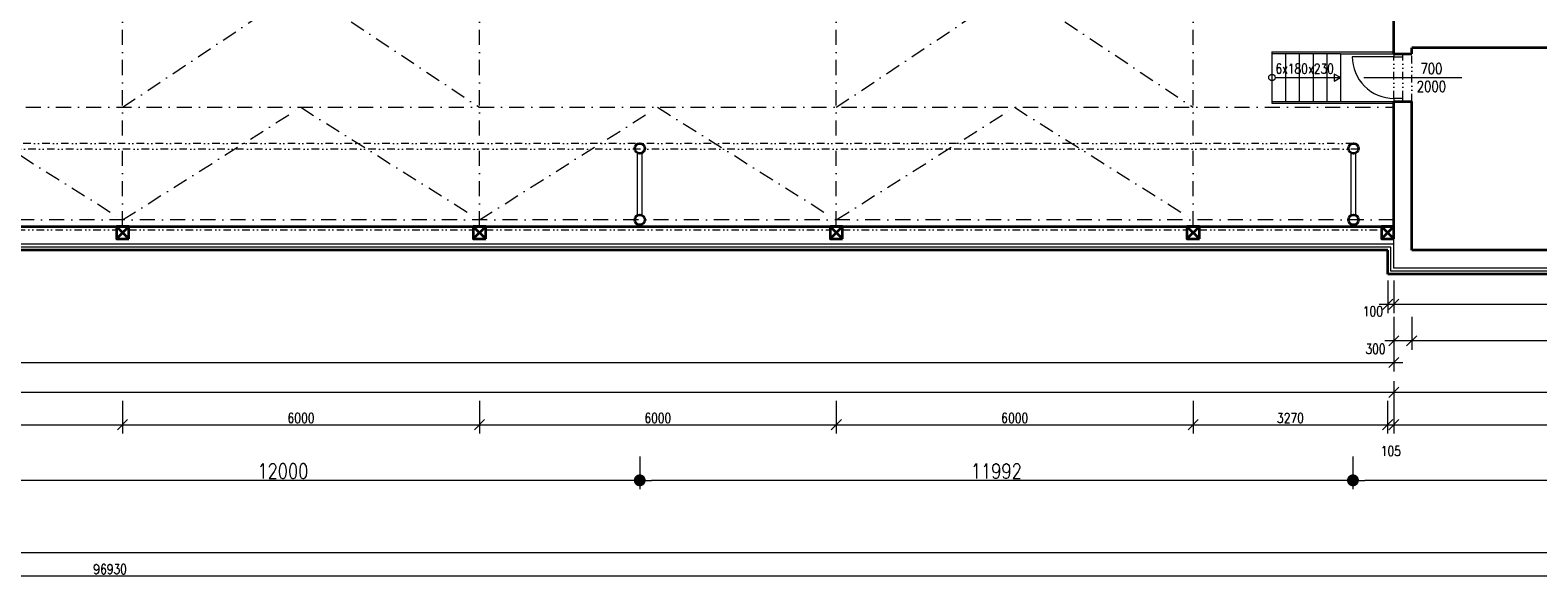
# Model space of a CAD drawing. Header units: millimetres. Extents: x -485339 to 286898, y -1189934 to 1602269.
# Tile 19 of 230: x -229292 to -203942, y -1065795 to -1056483. Entities that reach past the tile are written whole.
import ezdxf

# ---------------------------------------------------------------- set-up
doc = ezdxf.new("R2010")
doc.units = ezdxf.units.MM
doc.header["$LTSCALE"] = 10
doc.linetypes.add('DASHDOT', pattern=[25.4, 12.7, -6.35, 0, -6.35])
doc.linetypes.add('DĚLICÍ2', pattern=[15.875, 6.35, -3.175, 0, -3.175, 0, -3.175])
doc.layers.get('Defpoints').update_dxf_attribs({"lineweight": 0})
for name, color, linetype, lineweight in [('N_kóty', 10, 'Continuous', 18), ('N_čáry_obrys', 10, 'Continuous', 35), ('N_čáry_obv.plášt', 212, 'Continuous', 18), ('St__otvory_dveře', 40, 'Continuous', 18), ('St_kóty', 132, 'Continuous', 18), ('St_popis', 250, 'Continuous', 18), ('St_popis_otvory', 40, 'Continuous', 18), ('St_sloupy_konstrukce haly', 5, 'Continuous', 35), ('St_sloupy_opláštění_půdorys', 25, 'Continuous', 35), ('St_čáry_nad', 250, 'DĚLICÍ2', 18), ('St_čáry_obrys', 5, 'Continuous', 35), ('St_čáry_osy', 250, 'DASHDOT', 18), ('St_čáry_plné', 250, 'Continuous', 18)]:
    doc.layers.add(name, color=color, linetype=linetype, lineweight=lineweight)
doc.styles.get("Standard").update_dxf_attribs({"font": 'simplex.shx', "width": 0.8})
doc.linetypes.add('IZOLACE', pattern='A,0.0001,-0.1,[134,ltypeshp.shx,S=0.1,R=0,X=-0.1,Y=0],-0.2,[134,ltypeshp.shx,S=0.1,R=180,X=0.1,Y=0],-0.1', length=0.4001)
doc.dimstyles.new('stavebníM100', dxfattribs={"dimtxt": 165, "dimasz": 170, "dimexe": 150, "dimexo": 100, "dimgap": 30, "dimtad": 1, "dimdec": 0, "dimtxsty": 'Standard', "dimblk": 'OBLIQUE', "dimcen": -2.5, "dimdle": 150, "dimclrd": 256, "dimclre": 256, "dimclrt": 256, "dimadec": 4, "dimazin": 0, "dimtfac": 1, "dimtdec": 0, "dimtmove": 2, "dimatfit": 3, "dimldrblk": 'OBLIQUE', "dimfxl": 400, "dimfxlon": 1, "dimlwd": -1, "dimlwe": -1, "dimarcsym": 0})
doc.dimstyles.new('stavebníM100_modul', dxfattribs={"dimtxt": 250, "dimasz": 200, "dimexe": 150, "dimexo": 100, "dimgap": 30, "dimtad": 1, "dimdec": 0, "dimtxsty": 'Standard', "dimblk": 'DOT', "dimcen": -2.5, "dimdle": 150, "dimclrd": 256, "dimclre": 256, "dimclrt": 256, "dimadec": 4, "dimazin": 0, "dimtfac": 1, "dimtdec": 0, "dimtmove": 2, "dimatfit": 3, "dimldrblk": 'OBLIQUE', "dimfxl": 400, "dimfxlon": 1, "dimlwd": -1, "dimlwe": -1, "dimarcsym": 0})

# ---------------------------------------------------------------- blocks, each defined once
blk = doc.blocks.new('G$C08AFE675')
at = {"layer": 'St_sloupy_konstrukce haly', "color": 250, "lineweight": 18, "ltscale": 2}
for points in [[(-525, 40), (525, 40)], [(-525, -40), (525, -40)]]:
    blk.add_lwpolyline(points, dxfattribs=at)
at = {"layer": 'St_sloupy_konstrukce haly', "ltscale": 2}
for centre in [(-600, 0), (600, 0)]:
    blk.add_circle(centre, 85, dxfattribs=at)
blk = doc.blocks.new('G$C93A3BA26')
at = {"layer": 'St__otvory_dveře', "ltscale": 2}
for points in [[(0, -50), (50, -50), (50, 100), (0, 100)], [(750, -49), (800, -49), (800, 101), (750, 101)]]:
    blk.add_lwpolyline(points, close=True, dxfattribs=at)
at = {"layer": 'St__otvory_dveře', "linetype": 'DĚLICÍ2', "ltscale": 2}
for points in [[(750, 101), (50, 100)], [(750, -49), (50, -50)]]:
    blk.add_lwpolyline(points, dxfattribs=at)
at = {"layer": 'St__otvory_dveře', "ltscale": 2}
blk.add_lwpolyline([(50, -50), (50, -750)], dxfattribs=at)
blk.add_arc((50, -50), 700, 270, 0, dxfattribs=at)
blk = doc.blocks.new('G$C0F2906C7')
at = {"layer": 'St_sloupy_opláštění_půdorys', "ltscale": 2}
blk.add_lwpolyline([(-105, -105), (105, -105), (105, 105), (-105, 105)], close=True, dxfattribs=at)
for points in [[(-105, 105), (105, -105)], [(105, 105), (-105, -105)]]:
    blk.add_lwpolyline(points, dxfattribs=at)
blk = doc.blocks.new('*U6988')
at = {"layer": 'St_čáry_osy', "ltscale": 2}
blk.add_lwpolyline([(-3000, -1945), (-4, -55), (3000, -1945)], dxfattribs=at)
blk = doc.blocks.new('*U6987')
at = {"layer": 'St_čáry_osy', "ltscale": 2}
for p in [(36000, 0), (42000, 0), (48000, 0), (54000, 0)]:
    blk.add_blockref('*U6988', p, dxfattribs=at)
blk = doc.blocks.new('*U6990')
at = {"layer": 'St_čáry_osy', "ltscale": 2}
blk.add_lwpolyline([(-3000, -1000), (-4, 1000), (3000, -1000)], dxfattribs=at)
blk = doc.blocks.new('*U6989')
at = {"layer": 'St_čáry_osy', "ltscale": 2}
blk.add_blockref('*U6990', (36000, 0), dxfattribs=at)
blk = doc.blocks.new('_OBLIQUE')
at = {"color": 0, "linetype": 'ByBlock'}
blk.add_line((-0.5, -0.5), (0.5, 0.5), dxfattribs=at)
blk = doc.blocks.new('*D6996')
at = {"layer": 'Defpoints', "color": 0}
for p in [(-276113, -1061874), (-206363, -1062274), (-206363, -1062563)]:
    blk.add_point(p, dxfattribs=at)
at = {"layer": 'St_kóty'}
for p, q in [((-276113, -1062163), (-276113, -1062713)), ((-206363, -1062374), (-206363, -1062713)), ((-276263, -1062563), (-206213, -1062563))]:
    blk.add_line(p, q, dxfattribs=at)
at = {"layer": 'St_kóty', "linetype": 'ByBlock', "xscale": 170, "yscale": 170, "zscale": 170, "rotation": 180}
blk.add_blockref('_OBLIQUE', (-276113, -1062563), dxfattribs=at)
at = {"layer": 'St_kóty', "linetype": 'ByBlock', "xscale": 170, "yscale": 170, "zscale": 170}
blk.add_blockref('_OBLIQUE', (-206363, -1062563), dxfattribs=at)
at = {"layer": 'St_kóty', "insert": (-241238, -1062450), "char_height": 165, "attachment_point": 5}
blk.add_mtext('69750', dxfattribs=at)
blk = doc.blocks.new('*D6997')
at = {"layer": 'Defpoints', "color": 0}
for p in [(-206363, -1062274), (-195583, -1062274), (-195583, -1062563)]:
    blk.add_point(p, dxfattribs=at)
at = {"layer": 'St_kóty'}
for p, q in [((-206363, -1062374), (-206363, -1062713)), ((-195583, -1062374), (-195583, -1062713)), ((-206513, -1062563), (-195433, -1062563))]:
    blk.add_line(p, q, dxfattribs=at)
at = {"layer": 'St_kóty', "linetype": 'ByBlock', "xscale": 170, "yscale": 170, "zscale": 170, "rotation": 180}
blk.add_blockref('_OBLIQUE', (-206363, -1062563), dxfattribs=at)
at = {"layer": 'St_kóty', "linetype": 'ByBlock', "xscale": 170, "yscale": 170, "zscale": 170}
blk.add_blockref('_OBLIQUE', (-195583, -1062563), dxfattribs=at)
at = {"layer": 'St_kóty', "insert": (-200973, -1062450), "char_height": 165, "attachment_point": 5}
blk.add_mtext('10780', dxfattribs=at)
blk = doc.blocks.new('*D6999')
at = {"layer": 'Defpoints', "color": 0}
for p in [(-206063, -1060403), (-195583, -1060478), (-206063, -1061697)]:
    blk.add_point(p, dxfattribs=at)
at = {"layer": 'St_kóty'}
for p, q in [((-206063, -1061297), (-206063, -1061847)), ((-195583, -1061297), (-195583, -1061847)), ((-195433, -1061697), (-206213, -1061697))]:
    blk.add_line(p, q, dxfattribs=at)
at = {"layer": 'St_kóty', "linetype": 'ByBlock', "xscale": 170, "yscale": 170, "zscale": 170, "rotation": 180}
blk.add_blockref('_OBLIQUE', (-206063, -1061697), dxfattribs=at)
at = {"layer": 'St_kóty', "linetype": 'ByBlock', "xscale": 170, "yscale": 170, "zscale": 170}
blk.add_blockref('_OBLIQUE', (-195583, -1061697), dxfattribs=at)
at = {"layer": 'St_kóty', "insert": (-200823, -1061585), "char_height": 165, "attachment_point": 5}
blk.add_mtext('10480', dxfattribs=at)
blk = doc.blocks.new('*D7007')
at = {"layer": 'Defpoints', "color": 0}
for p in [(-206363, -1060478), (-206063, -1060578), (-206363, -1061697)]:
    blk.add_point(p, dxfattribs=at)
at = {"layer": 'St_kóty'}
for p, q in [((-206363, -1061297), (-206363, -1061847)), ((-206063, -1061297), (-206063, -1061847)), ((-205913, -1061697), (-206513, -1061697))]:
    blk.add_line(p, q, dxfattribs=at)
at = {"layer": 'St_kóty', "linetype": 'ByBlock', "xscale": 170, "yscale": 170, "zscale": 170, "rotation": 180}
blk.add_blockref('_OBLIQUE', (-206363, -1061697), dxfattribs=at)
at = {"layer": 'St_kóty', "linetype": 'ByBlock', "xscale": 170, "yscale": 170, "zscale": 170}
blk.add_blockref('_OBLIQUE', (-206063, -1061697), dxfattribs=at)
at = {"layer": 'St_kóty', "insert": (-206673, -1061834), "char_height": 165, "attachment_point": 5}
blk.add_mtext('300', dxfattribs=at)
blk = doc.blocks.new('*D7019')
at = {"layer": 'Defpoints', "color": 0}
for p in [(-233738, -1059883), (-227738, -1059883), (-227738, -1063107)]:
    blk.add_point(p, dxfattribs=at)
at = {"layer": 'St_kóty'}
for p, q in [((-233738, -1062707), (-233738, -1063257)), ((-227738, -1062707), (-227738, -1063257)), ((-233888, -1063107), (-227588, -1063107))]:
    blk.add_line(p, q, dxfattribs=at)
at = {"layer": 'St_kóty', "linetype": 'ByBlock', "xscale": 170, "yscale": 170, "zscale": 170, "rotation": 180}
blk.add_blockref('_OBLIQUE', (-233738, -1063107), dxfattribs=at)
at = {"layer": 'St_kóty', "linetype": 'ByBlock', "xscale": 170, "yscale": 170, "zscale": 170}
blk.add_blockref('_OBLIQUE', (-227738, -1063107), dxfattribs=at)
at = {"layer": 'St_kóty', "insert": (-230738, -1062994), "char_height": 165, "attachment_point": 5}
blk.add_mtext('6000', dxfattribs=at)
blk = doc.blocks.new('*D7020')
at = {"layer": 'Defpoints', "color": 0}
for p in [(-227738, -1059883), (-221738, -1059883), (-221738, -1063107)]:
    blk.add_point(p, dxfattribs=at)
at = {"layer": 'St_kóty'}
for p, q in [((-227738, -1062707), (-227738, -1063257)), ((-221738, -1062707), (-221738, -1063257)), ((-227888, -1063107), (-221588, -1063107))]:
    blk.add_line(p, q, dxfattribs=at)
at = {"layer": 'St_kóty', "linetype": 'ByBlock', "xscale": 170, "yscale": 170, "zscale": 170, "rotation": 180}
blk.add_blockref('_OBLIQUE', (-227738, -1063107), dxfattribs=at)
at = {"layer": 'St_kóty', "linetype": 'ByBlock', "xscale": 170, "yscale": 170, "zscale": 170}
blk.add_blockref('_OBLIQUE', (-221738, -1063107), dxfattribs=at)
at = {"layer": 'St_kóty', "insert": (-224738, -1062994), "char_height": 165, "attachment_point": 5}
blk.add_mtext('6000', dxfattribs=at)
blk = doc.blocks.new('*D7021')
at = {"layer": 'Defpoints', "color": 0}
for p in [(-221738, -1059883), (-215738, -1059883), (-215738, -1063107)]:
    blk.add_point(p, dxfattribs=at)
at = {"layer": 'St_kóty'}
for p, q in [((-221738, -1062707), (-221738, -1063257)), ((-215738, -1062707), (-215738, -1063257)), ((-221888, -1063107), (-215588, -1063107))]:
    blk.add_line(p, q, dxfattribs=at)
at = {"layer": 'St_kóty', "linetype": 'ByBlock', "xscale": 170, "yscale": 170, "zscale": 170, "rotation": 180}
blk.add_blockref('_OBLIQUE', (-221738, -1063107), dxfattribs=at)
at = {"layer": 'St_kóty', "linetype": 'ByBlock', "xscale": 170, "yscale": 170, "zscale": 170}
blk.add_blockref('_OBLIQUE', (-215738, -1063107), dxfattribs=at)
at = {"layer": 'St_kóty', "insert": (-218738, -1062994), "char_height": 165, "attachment_point": 5}
blk.add_mtext('6000', dxfattribs=at)
blk = doc.blocks.new('*D7022')
at = {"layer": 'Defpoints', "color": 0}
for p in [(-215738, -1059883), (-209738, -1059883), (-209738, -1063107)]:
    blk.add_point(p, dxfattribs=at)
at = {"layer": 'St_kóty'}
for p, q in [((-215738, -1062707), (-215738, -1063257)), ((-209738, -1062707), (-209738, -1063257)), ((-215888, -1063107), (-209588, -1063107))]:
    blk.add_line(p, q, dxfattribs=at)
at = {"layer": 'St_kóty', "linetype": 'ByBlock', "xscale": 170, "yscale": 170, "zscale": 170, "rotation": 180}
blk.add_blockref('_OBLIQUE', (-215738, -1063107), dxfattribs=at)
at = {"layer": 'St_kóty', "linetype": 'ByBlock', "xscale": 170, "yscale": 170, "zscale": 170}
blk.add_blockref('_OBLIQUE', (-209738, -1063107), dxfattribs=at)
at = {"layer": 'St_kóty', "insert": (-212738, -1062994), "char_height": 165, "attachment_point": 5}
blk.add_mtext('6000', dxfattribs=at)
blk = doc.blocks.new('*D7023')
at = {"layer": 'Defpoints', "color": 0}
for p in [(-209738, -1059883), (-206468, -1059883), (-206468, -1063107)]:
    blk.add_point(p, dxfattribs=at)
at = {"layer": 'St_kóty'}
for p, q in [((-209738, -1062707), (-209738, -1063257)), ((-206468, -1062707), (-206468, -1063257)), ((-209888, -1063107), (-206318, -1063107))]:
    blk.add_line(p, q, dxfattribs=at)
at = {"layer": 'St_kóty', "linetype": 'ByBlock', "xscale": 170, "yscale": 170, "zscale": 170, "rotation": 180}
blk.add_blockref('_OBLIQUE', (-209738, -1063107), dxfattribs=at)
at = {"layer": 'St_kóty', "linetype": 'ByBlock', "xscale": 170, "yscale": 170, "zscale": 170}
blk.add_blockref('_OBLIQUE', (-206468, -1063107), dxfattribs=at)
at = {"layer": 'St_kóty', "insert": (-208103, -1062994), "char_height": 165, "attachment_point": 5}
blk.add_mtext('3270', dxfattribs=at)
blk = doc.blocks.new('*D7024')
at = {"layer": 'Defpoints', "color": 0}
for p in [(-206468, -1059883), (-206363, -1060478), (-206363, -1063107)]:
    blk.add_point(p, dxfattribs=at)
at = {"layer": 'St_kóty'}
for p, q in [((-206468, -1062707), (-206468, -1063257)), ((-206363, -1062707), (-206363, -1063257)), ((-206618, -1063107), (-206213, -1063107))]:
    blk.add_line(p, q, dxfattribs=at)
at = {"layer": 'St_kóty', "linetype": 'ByBlock', "xscale": 170, "yscale": 170, "zscale": 170, "rotation": 180}
blk.add_blockref('_OBLIQUE', (-206468, -1063107), dxfattribs=at)
at = {"layer": 'St_kóty', "linetype": 'ByBlock', "xscale": 170, "yscale": 170, "zscale": 170}
blk.add_blockref('_OBLIQUE', (-206363, -1063107), dxfattribs=at)
at = {"layer": 'St_kóty', "insert": (-206415, -1063549), "char_height": 165, "attachment_point": 5}
blk.add_mtext('105', dxfattribs=at)
blk = doc.blocks.new('*D7025')
at = {"layer": 'Defpoints', "color": 0}
for p in [(-206363, -1060478), (-195583, -1060478), (-195583, -1063107)]:
    blk.add_point(p, dxfattribs=at)
at = {"layer": 'St_kóty'}
for p, q in [((-206363, -1062707), (-206363, -1063257)), ((-195583, -1062707), (-195583, -1063257)), ((-206513, -1063107), (-195433, -1063107))]:
    blk.add_line(p, q, dxfattribs=at)
at = {"layer": 'St_kóty', "linetype": 'ByBlock', "xscale": 170, "yscale": 170, "zscale": 170, "rotation": 180}
blk.add_blockref('_OBLIQUE', (-206363, -1063107), dxfattribs=at)
at = {"layer": 'St_kóty', "linetype": 'ByBlock', "xscale": 170, "yscale": 170, "zscale": 170}
blk.add_blockref('_OBLIQUE', (-195583, -1063107), dxfattribs=at)
at = {"layer": 'St_kóty', "insert": (-200973, -1062994), "char_height": 165, "attachment_point": 5}
blk.add_mtext('10780', dxfattribs=at)
blk = doc.blocks.new('_Dot')
at = {"color": 0, "linetype": 'ByBlock', "lineweight": -2}
blk.add_line((-0.5, 0), (-1, 0), dxfattribs=at)
at = {"color": 0, "linetype": 'ByBlock', "const_width": 0.5}
blk.add_lwpolyline([(-0.25, 0, 1), (0.25, 0, 1)], format="xyb", close=True, dxfattribs=at)
blk = doc.blocks.new('*D7033')
at = {"layer": 'Defpoints', "color": 0}
for p in [(-207051, -1040782), (-195043, -1040783), (-207051, -1064041)]:
    blk.add_point(p, dxfattribs=at)
at = {"layer": 'St_kóty'}
for p, q in [((-207051, -1063641), (-207051, -1064191)), ((-195043, -1063641), (-195043, -1064191)), ((-195243, -1064041), (-206851, -1064041))]:
    blk.add_line(p, q, dxfattribs=at)
at = {"layer": 'St_kóty', "linetype": 'ByBlock', "xscale": 200, "yscale": 200, "zscale": 200, "rotation": 180}
blk.add_blockref('_Dot', (-207051, -1064041), dxfattribs=at)
at = {"layer": 'St_kóty', "linetype": 'ByBlock', "xscale": 200, "yscale": 200, "zscale": 200}
blk.add_blockref('_Dot', (-195043, -1064041), dxfattribs=at)
at = {"layer": 'St_kóty', "insert": (-201047, -1063886), "char_height": 250, "attachment_point": 5}
blk.add_mtext('12008', dxfattribs=at)
blk = doc.blocks.new('*D7034')
at = {"layer": 'Defpoints', "color": 0}
for p in [(-219043, -1040868), (-207051, -1040782), (-219043, -1064041)]:
    blk.add_point(p, dxfattribs=at)
at = {"layer": 'St_kóty'}
for p, q in [((-219043, -1063641), (-219043, -1064191)), ((-207051, -1063641), (-207051, -1064191)), ((-207251, -1064041), (-218843, -1064041))]:
    blk.add_line(p, q, dxfattribs=at)
at = {"layer": 'St_kóty', "linetype": 'ByBlock', "xscale": 200, "yscale": 200, "zscale": 200, "rotation": 180}
blk.add_blockref('_Dot', (-219043, -1064041), dxfattribs=at)
at = {"layer": 'St_kóty', "linetype": 'ByBlock', "xscale": 200, "yscale": 200, "zscale": 200}
blk.add_blockref('_Dot', (-207051, -1064041), dxfattribs=at)
at = {"layer": 'St_kóty', "insert": (-213047, -1063886), "char_height": 250, "attachment_point": 5}
blk.add_mtext('11992', dxfattribs=at)
blk = doc.blocks.new('*D7035')
at = {"layer": 'Defpoints', "color": 0}
for p in [(-231043, -1040868), (-219043, -1040868), (-231043, -1064041)]:
    blk.add_point(p, dxfattribs=at)
at = {"layer": 'St_kóty'}
for p, q in [((-231043, -1063641), (-231043, -1064191)), ((-219043, -1063641), (-219043, -1064191)), ((-219243, -1064041), (-230843, -1064041))]:
    blk.add_line(p, q, dxfattribs=at)
at = {"layer": 'St_kóty', "linetype": 'ByBlock', "xscale": 200, "yscale": 200, "zscale": 200, "rotation": 180}
blk.add_blockref('_Dot', (-231043, -1064041), dxfattribs=at)
at = {"layer": 'St_kóty', "linetype": 'ByBlock', "xscale": 200, "yscale": 200, "zscale": 200}
blk.add_blockref('_Dot', (-219043, -1064041), dxfattribs=at)
at = {"layer": 'St_kóty', "insert": (-225043, -1063886), "char_height": 250, "attachment_point": 5}
blk.add_mtext('12000', dxfattribs=at)
blk = doc.blocks.new('*D7256')
at = {"layer": 'Defpoints', "color": 0}
for p in [(-179483, -1042046), (-276413, -1060078), (-179483, -1065645)]:
    blk.add_point(p, dxfattribs=at)
at = {"layer": 'St_kóty'}
for p, q in [((-276413, -1065245), (-276413, -1065795)), ((-179483, -1065245), (-179483, -1065795)), ((-276563, -1065645), (-179333, -1065645))]:
    blk.add_line(p, q, dxfattribs=at)
at = {"layer": 'St_kóty', "linetype": 'ByBlock', "xscale": 170, "yscale": 170, "zscale": 170, "rotation": 180}
blk.add_blockref('_OBLIQUE', (-276413, -1065645), dxfattribs=at)
at = {"layer": 'St_kóty', "linetype": 'ByBlock', "xscale": 170, "yscale": 170, "zscale": 170}
blk.add_blockref('_OBLIQUE', (-179483, -1065645), dxfattribs=at)
at = {"layer": 'St_kóty', "insert": (-227948, -1065533), "char_height": 165, "attachment_point": 5}
blk.add_mtext('96930', dxfattribs=at)
blk = doc.blocks.new('*D7257')
at = {"layer": 'Defpoints', "color": 0}
for p in [(-276413, -1060078), (-195583, -1060478), (-195583, -1065253)]:
    blk.add_point(p, dxfattribs=at)
at = {"layer": 'St_kóty'}
for p, q in [((-276413, -1064853), (-276413, -1065403)), ((-195583, -1064853), (-195583, -1065403)), ((-276563, -1065253), (-195433, -1065253))]:
    blk.add_line(p, q, dxfattribs=at)
at = {"layer": 'St_kóty', "linetype": 'ByBlock', "xscale": 170, "yscale": 170, "zscale": 170, "rotation": 180}
blk.add_blockref('_OBLIQUE', (-276413, -1065253), dxfattribs=at)
at = {"layer": 'St_kóty', "linetype": 'ByBlock', "xscale": 170, "yscale": 170, "zscale": 170}
blk.add_blockref('_OBLIQUE', (-195583, -1065253), dxfattribs=at)
at = {"layer": 'St_kóty', "insert": (-235998, -1065141), "char_height": 165, "attachment_point": 5}
blk.add_mtext('80830', dxfattribs=at)
blk = doc.blocks.new('*D7300')
at = {"layer": 'Defpoints', "color": 0}
for p in [(-206463, -1060478), (-206363, -1060478), (-206463, -1061086)]:
    blk.add_point(p, dxfattribs=at)
at = {"layer": 'N_kóty'}
for p, q in [((-206463, -1060686), (-206463, -1061236)), ((-206363, -1060686), (-206363, -1061236)), ((-206213, -1061086), (-206613, -1061086))]:
    blk.add_line(p, q, dxfattribs=at)
at = {"layer": 'N_kóty', "linetype": 'ByBlock', "xscale": 170, "yscale": 170, "zscale": 170, "rotation": 180}
blk.add_blockref('_OBLIQUE', (-206463, -1061086), dxfattribs=at)
at = {"layer": 'N_kóty', "linetype": 'ByBlock', "xscale": 170, "yscale": 170, "zscale": 170}
blk.add_blockref('_OBLIQUE', (-206363, -1061086), dxfattribs=at)
at = {"layer": 'N_kóty', "insert": (-206715, -1061203), "char_height": 165, "attachment_point": 5}
blk.add_mtext('100', dxfattribs=at)
blk = doc.blocks.new('*D7307')
at = {"layer": 'Defpoints', "color": 0}
for p in [(-276413, -1060654), (-206363, -1060654), (-206363, -1062062)]:
    blk.add_point(p, dxfattribs=at)
at = {"layer": 'N_kóty'}
for p, q in [((-276413, -1061662), (-276413, -1062212)), ((-206363, -1061662), (-206363, -1062212)), ((-276563, -1062062), (-206213, -1062062))]:
    blk.add_line(p, q, dxfattribs=at)
at = {"layer": 'N_kóty', "linetype": 'ByBlock', "xscale": 170, "yscale": 170, "zscale": 170, "rotation": 180}
blk.add_blockref('_OBLIQUE', (-276413, -1062062), dxfattribs=at)
at = {"layer": 'N_kóty', "linetype": 'ByBlock', "xscale": 170, "yscale": 170, "zscale": 170}
blk.add_blockref('_OBLIQUE', (-206363, -1062062), dxfattribs=at)
at = {"layer": 'N_kóty', "insert": (-241388, -1061949), "char_height": 165, "attachment_point": 5}
blk.add_mtext('70050', dxfattribs=at)
blk = doc.blocks.new('*D7308')
at = {"layer": 'Defpoints', "color": 0}
for p in [(-206362.74488, -1060477.62675), (-195582.74488, -1060477.62675), (-195582.74488, -1061085.53702)]:
    blk.add_point(p, dxfattribs=at)
at = {"layer": 'N_kóty'}
for p, q in [((-206362.74488, -1060685.53702), (-206362.74488, -1061235.53702)), ((-195582.74488, -1060685.53702), (-195582.74488, -1061235.53702)), ((-206512.74488, -1061085.53702), (-195432.74488, -1061085.53702))]:
    blk.add_line(p, q, dxfattribs=at)
at = {"layer": 'N_kóty', "linetype": 'ByBlock', "xscale": 170, "yscale": 170, "zscale": 170, "rotation": 180}
blk.add_blockref('_OBLIQUE', (-206362.74488, -1061085.53702), dxfattribs=at)
at = {"layer": 'N_kóty', "linetype": 'ByBlock', "xscale": 170, "yscale": 170, "zscale": 170}
blk.add_blockref('_OBLIQUE', (-195582.74488, -1061085.53702), dxfattribs=at)
at = {"layer": 'N_kóty', "insert": (-200972.74488, -1060973.03702), "char_height": 165, "attachment_point": 5}
blk.add_mtext('10780', dxfattribs=at)

msp = doc.modelspace()

# ---------------------------------------------------------------- linework, layer by layer
at = {"layer": 'N_čáry_obrys', "ltscale": 2}
for points in [[(-206462.7, -1060177.6), (-276112.7, -1060177.6)], [(-206462.7, -1060577.6), (-206462.7, -1060177.6)], [(-195482.7, -1060577.6), (-206462.7, -1060577.6)]]:
    msp.add_lwpolyline(points, dxfattribs=at)
at = {"layer": 'N_čáry_obv.plášt', "linetype": 'IZOLACE', "ltscale": 10}
for points in [[(-206412.7, -1060127.6), (-276462.7, -1060127.6)], [(-206412.7, -1060527.6), (-206412.7, -1060127.6)], [(-195532.7, -1060527.6), (-206412.7, -1060527.6)]]:
    msp.add_lwpolyline(points, dxfattribs=at)
at = {"layer": 'St_popis_otvory'}
msp.add_lwpolyline([(-206865.9, -1057277.6), (-205218.5, -1057277.6)], dxfattribs=at)
at = {"layer": 'St_sloupy_konstrukce haly', "ltscale": 2}
msp.add_lwpolyline([(-276112.7, -1059777.6), (-206362.7, -1059777.6)], dxfattribs=at)
at = {"layer": 'St_čáry_nad', "ltscale": 2}
for points in [[(-206062.7, -1057677.6), (-206062.7, -1056877.6)], [(-207042.7, -1058382.6), (-275737.7, -1058382.6)], [(-206959.1, -1058482.6), (-275737.7, -1058482.6)], [(-233632.7, -1059832.6), (-227842.7, -1059832.6)], [(-227632.7, -1059832.6), (-221842.7, -1059832.6)], [(-221632.7, -1059832.6), (-215842.7, -1059832.6)], [(-215632.7, -1059832.6), (-209842.7, -1059832.6)], [(-209632.7, -1059832.6), (-206572.7, -1059832.6)]]:
    msp.add_lwpolyline(points, dxfattribs=at)
at = {"layer": 'St_čáry_obrys', "ltscale": 2}
for points in [[(-206362.7, -1056877.6), (-206362.7, -1056177.6)], [(-206062.7, -1056877.6), (-206062.7, -1056777.6)], [(-195882.7, -1056777.6), (-206062.7, -1056777.6)], [(-206362.7, -1056877.6), (-206062.7, -1056877.6)], [(-206362.7, -1059987.6), (-206362.7, -1057677.6)], [(-206362.7, -1057677.6), (-206062.7, -1057677.6)], [(-206062.7, -1060177.6), (-206062.7, -1057677.6)], [(-195882.7, -1060177.6), (-206062.7, -1060177.6)]]:
    msp.add_lwpolyline(points, dxfattribs=at)
at = {"layer": 'St_čáry_osy', "ltscale": 2}
for points in [[(-227737.7, -1059777.6), (-227737.7, -1011656.9)], [(-221737.7, -1059777.6), (-221737.7, -1011656.9)], [(-215737.7, -1059777.6), (-215737.7, -1011656.9)], [(-209737.7, -1059777.6), (-209737.7, -1050797.6)], [(-215737.7, -1057777.6), (-212742, -1055777.6), (-209737.7, -1057777.6)], [(-276112.7, -1057777.6), (-206362.7, -1057777.6)], [(-206362.7, -1059667.6), (-275957.7, -1059667.6)]]:
    msp.add_lwpolyline(points, dxfattribs=at)
at = {"layer": 'St_čáry_plné', "ltscale": 2}
for p, q in [((-208412.7, -1056847.6), (-206362.7, -1056847.6)), ((-207262.7, -1056877.6), (-207262.7, -1057677.6)), ((-207262.7, -1056877.6), (-206362.7, -1056877.6)), ((-208412.7, -1057707.6), (-206362.7, -1057707.6)), ((-207262.7, -1057677.6), (-206362.7, -1057677.6))]:
    msp.add_line(p, q, dxfattribs=at)
for points in [[(-208412.7, -1056847.6), (-208412.7, -1057707.6)], [(-208182.7, -1056877.6), (-208412.7, -1056877.6), (-208412.7, -1057677.6), (-208182.7, -1057677.6)], [(-207952.7, -1056877.6), (-208182.7, -1056877.6), (-208182.7, -1057677.6), (-207952.7, -1057677.6)], [(-207722.7, -1056877.6), (-207952.7, -1056877.6), (-207952.7, -1057677.6), (-207722.7, -1057677.6)], [(-207492.7, -1056877.6), (-207722.7, -1056877.6), (-207722.7, -1057677.6), (-207492.7, -1057677.6)], [(-207262.7, -1056877.6), (-207492.7, -1056877.6), (-207492.7, -1057677.6), (-207262.7, -1057677.6)], [(-208358.2, -1057277.6), (-207262.7, -1057277.6)], [(-206362.7, -1060077.6), (-276112.7, -1060077.6)], [(-206362.7, -1060477.6), (-206362.7, -1059987.6)], [(-195582.7, -1060477.6), (-206362.7, -1060477.6)]]:
    msp.add_lwpolyline(points, dxfattribs=at)
msp.add_lwpolyline([(-207262.7, -1057277.6), (-207364.2, -1057219.1), (-207364.2, -1057336.2)], close=True, dxfattribs=at)
msp.add_circle((-208412.7, -1057277.6), 54.6, dxfattribs=at)

# ---------------------------------------------------------------- block references
at = {"layer": 'St__otvory_dveře', "ltscale": 2, "rotation": 270}
msp.add_blockref('G$C93A3BA26', (-206312.7, -1056877.6), dxfattribs=at)
at = {"layer": 'St_sloupy_konstrukce haly', "ltscale": 2, "rotation": 90}
for p in [(-219042.7, -1059067.6), (-207042.7, -1059067.6)]:
    msp.add_blockref('G$C08AFE675', p, dxfattribs=at)
at = {"layer": 'St_sloupy_opláštění_půdorys', "ltscale": 2, "rotation": 90}
for p in [(-227737.7, -1059882.6), (-221737.7, -1059882.6), (-215737.7, -1059882.6), (-209737.7, -1059882.6), (-206467.7, -1059882.6)]:
    msp.add_blockref('G$C0F2906C7', p, dxfattribs=at)
at = {"layer": 'St_čáry_osy', "ltscale": 2}
for name, p in [('*U6989', (-260737.7, -1056777.6)), ('*U6987', (-266737.7, -1057722.6))]:
    msp.add_blockref(name, p, dxfattribs=at)

# ---------------------------------------------------------------- texts
at = {"layer": 'St_popis', "ltscale": 2, "width": 0.8}
msp.add_text('6x180x230', height=165, dxfattribs=at).set_placement((-208355.7, -1057210.6))
at = {"layer": 'St_popis_otvory', "insert": (-205731.3, -1057277.6), "char_height": 180, "width": 1342.526, "attachment_point": 5}
msp.add_mtext('700\\P2000', dxfattribs=at)

# ---------------------------------------------------------------- dimensions: what is measured, and where the dimension line sits
at = {"layer": 'N_kóty'}
dim = msp.add_linear_dim(base=(-206462.7, -1061085.5), p1=(-206362.7, -1060477.6), p2=(-206462.7, -1060477.6), dimstyle='stavebníM100', dxfattribs=at)
dim.commit()
dim.dimension.update_dxf_attribs({"geometry": '*D7300', "text_midpoint": (-206715.2, -1061203.2), "dimtype": 160})
for base, p1, p2, picture, middle in [((-195582.7, -1061085.5), (-206362.7, -1060477.6), (-195582.7, -1060477.6), '*D7308', (-200972.7, -1060973)), ((-206362.7, -1062061.7), (-276412.7, -1060653.8), (-206362.7, -1060653.8), '*D7307', (-241387.7, -1061949.2))]:
    dim = msp.add_linear_dim(base=base, p1=p1, p2=p2, dimstyle='stavebníM100', dxfattribs=at)
    dim.commit()
    dim.dimension.update_dxf_attribs({"geometry": picture, "text_midpoint": middle})
at = {"layer": 'St_kóty'}
for base, p1, p2, dimstyle, picture, middle in [((-231042.7, -1064041.5), (-219042.7, -1040867.6), (-231042.7, -1040867.6), 'stavebníM100_modul', '*D7035', (-225042.7, -1063886.5)), ((-219042.7, -1064041.5), (-207050.9, -1040782.2), (-219042.7, -1040867.6), 'stavebníM100_modul', '*D7034', (-213046.8, -1063886.5)), ((-207050.9, -1064041.5), (-195042.7, -1040782.6), (-207050.9, -1040782.2), 'stavebníM100_modul', '*D7033', (-201046.8, -1063886.5)), ((-227737.7, -1063107), (-233737.7, -1059882.6), (-227737.7, -1059882.6), 'stavebníM100', '*D7019', (-230737.7, -1062994.5)), ((-221737.7, -1063107), (-227737.7, -1059882.6), (-221737.7, -1059882.6), 'stavebníM100', '*D7020', (-224737.7, -1062994.5)), ((-215737.7, -1063107), (-221737.7, -1059882.6), (-215737.7, -1059882.6), 'stavebníM100', '*D7021', (-218737.7, -1062994.5)), ((-209737.7, -1063107), (-215737.7, -1059882.6), (-209737.7, -1059882.6), 'stavebníM100', '*D7022', (-212737.7, -1062994.5)), ((-206467.7, -1063107), (-209737.7, -1059882.6), (-206467.7, -1059882.6), 'stavebníM100', '*D7023', (-208102.7, -1062994.5)), ((-206362.7, -1063107), (-206467.7, -1059882.6), (-206362.7, -1060477.6), 'stavebníM100', '*D7024', (-206415.2, -1063549.5)), ((-195582.7, -1063107), (-206362.7, -1060477.6), (-195582.7, -1060477.6), 'stavebníM100', '*D7025', (-200972.7, -1062994.5))]:
    dim = msp.add_linear_dim(base=base, p1=p1, p2=p2, dimstyle=dimstyle, dxfattribs=at)
    dim.commit()
    dim.dimension.update_dxf_attribs({"geometry": picture, "text_midpoint": middle})
for base, p1, p2, picture, middle in [((-179483, -1065645.1), (-276412.7, -1060077.6), (-179483, -1042045.8), '*D7256', (-227947.9, -1065532.6)), ((-195582.7, -1065253.2), (-276412.7, -1060077.6), (-195582.7, -1060477.6), '*D7257', (-235997.7, -1065140.7)), ((-206062.7, -1061697.4), (-195582.7, -1060477.6), (-206062.7, -1060402.6), '*D6999', (-200822.7, -1061584.9)), ((-206362.7, -1062562.9), (-276112.7, -1061874.1), (-206362.7, -1062274.1), '*D6996', (-241237.7, -1062450.4)), ((-195582.7, -1062562.9), (-206362.7, -1062274.1), (-195582.7, -1062274.1), '*D6997', (-200972.7, -1062450.4))]:
    dim = msp.add_linear_dim(base=base, p1=p1, p2=p2, dimstyle='stavebníM100', override={"dimtxsty": 'Standard', "dimldrblk": 'OBLIQUE'}, dxfattribs=at)
    dim.commit()
    dim.dimension.update_dxf_attribs({"geometry": picture, "text_midpoint": middle})
dim = msp.add_linear_dim(base=(-206362.7, -1061697.4), p1=(-206062.7, -1060577.6), p2=(-206362.7, -1060477.6), dimstyle='stavebníM100', override={"dimtxsty": 'Standard', "dimldrblk": 'OBLIQUE'}, dxfattribs=at)
dim.commit()
dim.dimension.update_dxf_attribs({"geometry": '*D7007', "text_midpoint": (-206673.2, -1061834.4), "dimtype": 160})

doc.saveas('drawing.dxf')
